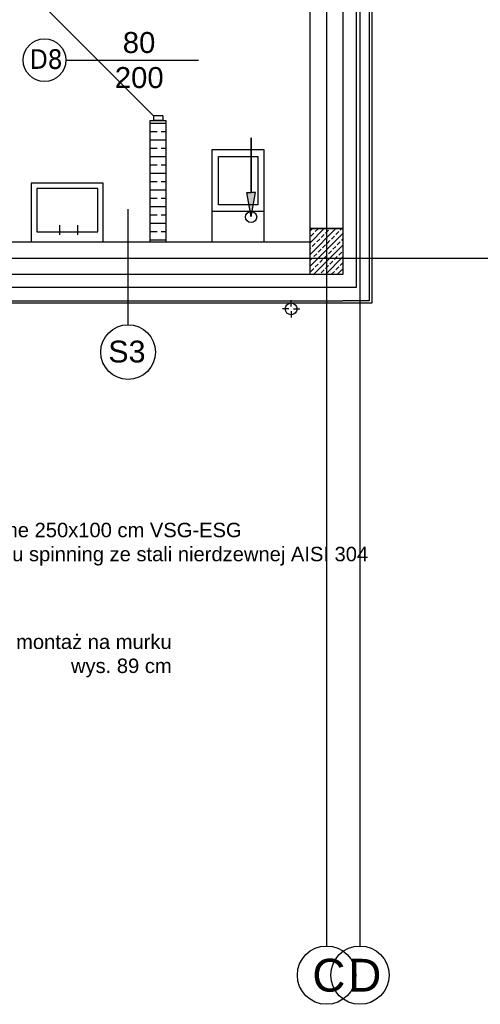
# Model space of a CAD drawing. Header units: millimetres. Extents: x -7023 to 53801, y 9849 to 33561.
# Tile 242 of 256: x 12061 to 12413, y 23263 to 24014. Entities that reach past the tile are written whole.
import ezdxf

# ---------------------------------------------------------------- set-up
doc = ezdxf.new("R2010")
doc.units = ezdxf.units.MM
doc.layers.add('.IE_podklad', color=252, linetype='Continuous')
doc.styles.add('Opisowy', font='arial.ttf')
doc.styles.get("Standard").update_dxf_attribs({"font": 'arial.ttf'})
doc.linetypes.add('ZIGZAG', pattern='A,0.00254,-5.08,[131,ltypeshp.shx,S=5.08,R=0,X=-5.08,Y=0],-10.16,[131,ltypeshp.shx,S=5.08,R=180,X=5.08,Y=0],-5.08', length=20.32254)

msp = doc.modelspace()

# ---------------------------------------------------------------- hatches: boundary and pattern name
at = {"layer": '.IE_podklad'}
h = msp.add_hatch(color=256, dxfattribs=at)
h.dxf.hatch_style = 1
h.paths.add_polyline_path([(12238, 23881.82), (12241.27, 23881.82), (12238, 23863.26), (12234.74, 23881.82)])

# ---------------------------------------------------------------- linework, layer by layer
at = {"layer": '.IE_podklad', "ltscale": 25}
for p, q in [((12295.56, 25399.22), (12295.56, 23307.08)), ((12321.06, 25399.22), (12321.06, 23307.08)), ((10554.1, 23831.88), (13853.09, 23831.88))]:
    msp.add_line(p, q, dxfattribs=at)
at = {"layer": '.IE_podklad'}
for p, q in [((12283.06, 23854.38), (12283.06, 24065.58)), ((12308.06, 24065.58), (12308.06, 24004.88)), ((12328.06, 24065.58), (12328.06, 23799.38)), ((12330.06, 24065.58), (12330.06, 23799.38)), ((12163.45, 23940.48), (12078.66, 24025.27)), ((12308.06, 24004.88), (12308.06, 23854.38)), ((12096.68, 23982.88), (12197.87, 23982.88)), ((12163.45, 23940.48), (12163.45, 23936.88)), ((12170.66, 23940.48), (12163.45, 23940.48)), ((12170.66, 23940.48), (12170.66, 23936.88)), ((12161.06, 23844.38), (12161.06, 23936.88)), ((12161.06, 23936.88), (12173.06, 23936.88)), ((12161.06, 23934.73), (12173.06, 23934.73)), ((12170.66, 23936.88), (12163.45, 23936.88)), ((12173.06, 23936.88), (12173.06, 23844.38)), ((12161.06, 23928.38), (12166.32, 23928.38)), ((12169.5, 23928.38), (12173.06, 23928.38)), ((12161.06, 23922.03), (12173.06, 23922.03)), ((12161.06, 23915.68), (12166.32, 23915.68)), ((12169.5, 23915.68), (12173.06, 23915.68)), ((12161.06, 23909.33), (12173.06, 23909.33)), ((12161.06, 23902.98), (12166.32, 23902.98)), ((12169.5, 23902.98), (12173.06, 23902.98)), ((12161.06, 23896.63), (12173.06, 23896.63)), ((12161.06, 23890.28), (12166.32, 23890.28)), ((12169.5, 23890.28), (12173.06, 23890.28)), ((12161.06, 23883.93), (12173.06, 23883.93)), ((12161.06, 23877.58), (12166.32, 23877.58)), ((12169.5, 23877.58), (12173.06, 23877.58)), ((12144.13, 23781.05), (12144.13, 23869.2)), ((12161.06, 23871.23), (12173.06, 23871.23)), ((12161.06, 23864.88), (12166.32, 23864.88)), ((12169.5, 23864.88), (12173.06, 23864.88)), ((12091.99, 23849.62), (12091.99, 23857.12)), ((12105.68, 23849.62), (12105.68, 23857.12)), ((12161.06, 23858.53), (12173.06, 23858.53)), ((12161.06, 23852.18), (12166.32, 23852.18)), ((12169.5, 23852.18), (12173.06, 23852.18)), ((12283.06, 23852.63), (12284.8, 23854.38)), ((12283.06, 23843.65), (12293.78, 23854.38)), ((12283.06, 23834.67), (12302.76, 23854.38)), ((12283.06, 23819.38), (12283.06, 23854.38)), ((12283.06, 23854.38), (12308.06, 23854.38)), ((12308.06, 23854.38), (12283.06, 23854.38)), ((12283.06, 23825.69), (12308.06, 23850.69)), ((12283.61, 23848.7), (12285.85, 23850.94)), ((12286.98, 23852.06), (12289.22, 23854.31)), ((12291.47, 23847.57), (12293.71, 23849.82)), ((12294.83, 23850.94), (12297.08, 23853.19)), ((12298.2, 23854.31), (12298.27, 23854.38)), ((12302.69, 23849.82), (12304.94, 23852.06)), ((12306.06, 23853.19), (12307.25, 23854.38)), ((12308.06, 23854.38), (12308.06, 23819.38)), ((12308.06, 23854.02), (12308.06, 23819.38)), ((11849.06, 23844.38), (12283.06, 23844.38)), ((12161.06, 23845.83), (12173.06, 23845.83)), ((12284.73, 23840.84), (12286.98, 23843.08)), ((12288.1, 23844.21), (12290.34, 23846.45)), ((12292.59, 23839.72), (12294.83, 23841.96)), ((12295.96, 23843.08), (12298.2, 23845.33)), ((12299.32, 23846.45), (12301.57, 23848.7)), ((12303.81, 23841.96), (12306.06, 23844.21)), ((12307.18, 23845.33), (12308.06, 23846.2)), ((12283.06, 23839.16), (12283.61, 23839.72)), ((12285.72, 23819.38), (12308.06, 23841.71)), ((12285.85, 23832.98), (12288.1, 23835.23)), ((12289.22, 23836.35), (12291.47, 23838.59)), ((12297.08, 23835.23), (12299.32, 23837.47)), ((12300.45, 23838.59), (12302.69, 23840.84)), ((12304.94, 23834.1), (12307.18, 23836.35)), ((12283.06, 23830.18), (12284.73, 23831.86)), ((12286.98, 23825.12), (12289.22, 23827.37)), ((12290.34, 23828.49), (12292.59, 23830.74)), ((12293.71, 23831.86), (12295.96, 23834.1)), ((12294.7, 23819.38), (12308.06, 23832.73)), ((12298.2, 23827.37), (12300.45, 23829.61)), ((12301.57, 23830.74), (12303.81, 23832.98)), ((12306.06, 23826.25), (12308.06, 23828.24)), ((12308.06, 23819.38), (11849.06, 23819.38)), ((12308.06, 23819.38), (12283.06, 23819.38)), ((12283.61, 23821.76), (12285.85, 23824)), ((12290.21, 23819.38), (12290.34, 23819.51)), ((12291.47, 23820.63), (12293.71, 23822.88)), ((12294.83, 23824), (12297.08, 23826.25)), ((12299.32, 23819.51), (12301.57, 23821.76)), ((12302.69, 23822.88), (12304.94, 23825.12)), ((12303.68, 23819.38), (12308.06, 23823.75)), ((11849.06, 23799.38), (12308.06, 23799.38)), ((12330.06, 23797.38), (11849.06, 23797.38)), ((12328.06, 23799.38), (12308.06, 23799.38)), ((12330.06, 23799.38), (12330.06, 23797.38))]:
    msp.add_line(p, q, dxfattribs=at)
at = {"layer": '.IE_podklad', "linetype": 'ZIGZAG'}
for p, q in [((12318.06, 24065.58), (12318.06, 23809.38)), ((12318.06, 23809.38), (11849.06, 23809.38))]:
    msp.add_line(p, q, dxfattribs=at)
at = {"layer": '.IE_podklad', "linetype": 'Continuous'}
for p, q in [((12268.58, 23794.85), (12268.58, 23799.89)), ((12266.9, 23793.17), (12261.86, 23793.17)), ((12268.58, 23791.49), (12268.58, 23786.45)), ((12270.26, 23793.17), (12275.3, 23793.17))]:
    msp.add_line(p, q, dxfattribs=at)
at = {"layer": '.IE_podklad'}
for points in [[(12238, 23863.26), (12234.74, 23881.82), (12238, 23881.82), (12238, 23923.71)], [(12238, 23923.71), (12238, 23881.82)], [(12238, 23863.26), (12241.27, 23881.82), (12238, 23881.82), (12238, 23923.71)], [(12238, 23923.71), (12238, 23881.82)]]:
    msp.add_lwpolyline(points, dxfattribs=at)
for points in [[(12208.06, 23914.38), (12208.06, 23844.38), (12248.06, 23844.38), (12248.06, 23914.38)], [(12243.06, 23909.38), (12243.06, 23872.47), (12213.06, 23872.47), (12213.06, 23909.38)], [(12070.25, 23844.38), (12125.25, 23844.38), (12125.25, 23889.04), (12070.25, 23889.04)], [(12074.41, 23851.88), (12121.08, 23851.88), (12121.08, 23884.88), (12074.41, 23884.88)], [(12248.06, 23844.38), (12248.06, 23867.47), (12208.06, 23867.47), (12208.06, 23844.38)]]:
    msp.add_lwpolyline(points, close=True, dxfattribs=at)
at = {"layer": '.IE_podklad', "linetype": 'Continuous'}
for centre, radius in [((12080.37, 23982.88), 16.31), ((12268.58, 23793.17), 4.5), ((12295.56, 23284.84), 22.24), ((12321.06, 23284.84), 22.24)]:
    msp.add_circle(centre, radius, dxfattribs=at)
at = {"layer": '.IE_podklad'}
for centre, radius in [((12238, 23863.26), 4.28), ((12144.13, 23760.21), 20.85)]:
    msp.add_circle(centre, radius, dxfattribs=at)

# ---------------------------------------------------------------- texts
at = {"layer": '.IE_podklad', "linetype": 'Continuous', "style": 'Opisowy'}
for s, height, p in [('80', 16, (12140.09, 23988.35)), ('200', 16, (12134, 23961.61)), ('S3', 16.64, (12129.02, 23752.26))]:
    msp.add_text(s, height=height, dxfattribs=at).set_placement(p)
at = {"layer": '.IE_podklad', "attachment_point": 1}
for s, insert, char_height, width in [('{\\fTahoma|b0|i0|c238|p34;D8}', (12069.22, 23991.21), 15, 230.4406), ('C', (12284.72, 23297.3), 25, 492.1163), ('D', (12312.19, 23297.3), 25, 492.1163)]:
    msp.add_mtext(s, dxfattribs=dict(at, insert=insert, char_height=char_height, width=width))
at = {"layer": '.IE_podklad', "char_height": 11}
for s, insert, attachment_point in [('\\pxql;zadaszenie szklane 250x100 cm VSG-ESG\\Pna zawiesiach typu spinning ze stali nierdzewnej AISI 304', (11934.44, 23629.95), 1), ('barierka ochronna, montaż na murku \\P\\pxi-3,l4,qr,t4;wys.^I89 cm', (12177.41, 23544.68), 3)]:
    msp.add_mtext(s, dxfattribs=dict(at, insert=insert, attachment_point=attachment_point))

doc.saveas('drawing.dxf')
